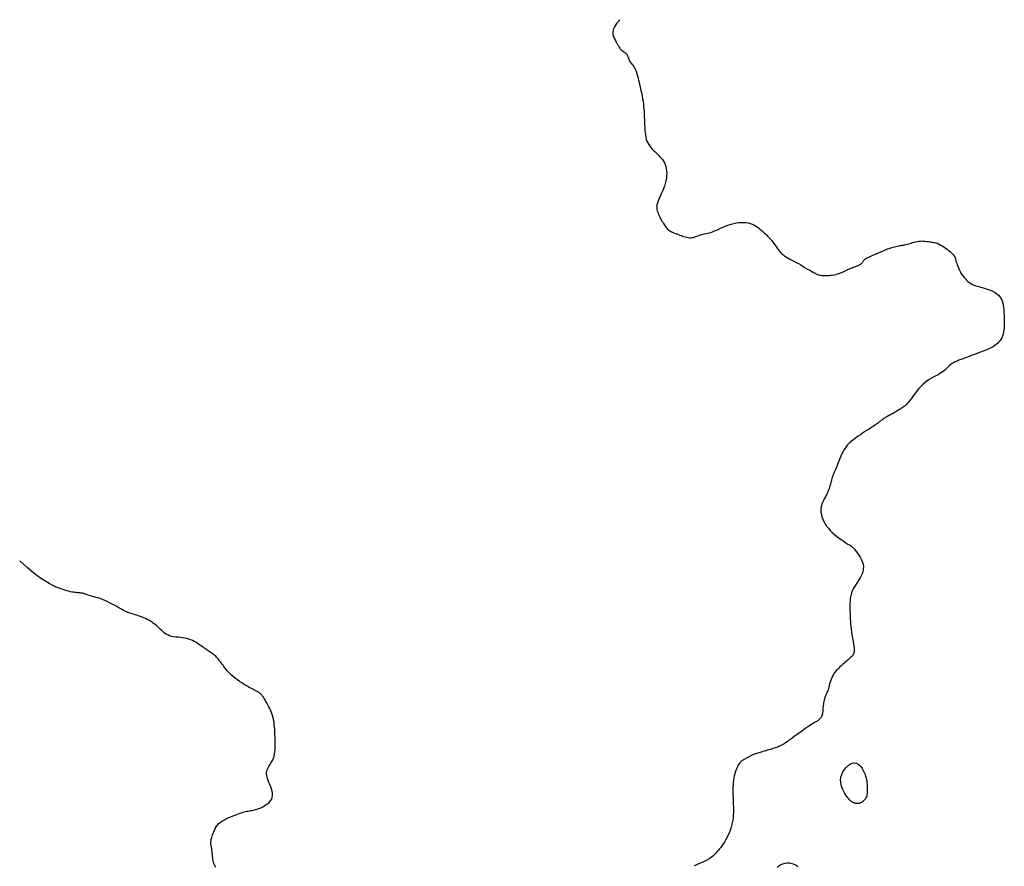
# Model space of a CAD drawing. Header units: millimetres. Extents: x 32690613 to 32693367, y 5343692 to 5344708.
# Tile 224 of 256: x 32692669 to 32692717, y 5343785 to 5343825. Entities that reach past the tile are written whole.
import ezdxf

# ---------------------------------------------------------------- set-up
doc = ezdxf.new("R2010")
doc.units = ezdxf.units.MM
doc.header["$LTSCALE"] = 20
doc.layers.add('02-DGM_HL_493.00', color=102, linetype='Continuous')

msp = doc.modelspace()

# ---------------------------------------------------------------- linework, layer by layer
at = {"layer": '02-DGM_HL_493.00', "elevation": 493, "flags": 128}
for points in [[(32692698.098, 5343825.47), (32692697.946, 5343825.288), (32692697.843, 5343825.13), (32692697.782, 5343824.992), (32692697.756, 5343824.875), (32692697.756, 5343824.775), (32692697.774, 5343824.689), (32692697.803, 5343824.617), (32692697.835, 5343824.557), (32692697.864, 5343824.505), (32692697.888, 5343824.46), (32692697.909, 5343824.422), (32692697.928, 5343824.388), (32692697.945, 5343824.358), (32692697.96, 5343824.329), (32692697.976, 5343824.3), (32692697.992, 5343824.271), (32692698.01, 5343824.239), (32692698.029, 5343824.205), (32692698.05, 5343824.17), (32692698.072, 5343824.135), (32692698.097, 5343824.099), (32692698.123, 5343824.065), (32692698.152, 5343824.032), (32692698.184, 5343824), (32692698.217, 5343823.971), (32692698.252, 5343823.945), (32692698.288, 5343823.919), (32692698.323, 5343823.895), (32692698.357, 5343823.87), (32692698.389, 5343823.844), (32692698.418, 5343823.817), (32692698.442, 5343823.788), (32692698.462, 5343823.756), (32692698.478, 5343823.722), (32692698.491, 5343823.686), (32692698.503, 5343823.648), (32692698.515, 5343823.609), (32692698.529, 5343823.569), (32692698.545, 5343823.528), (32692698.565, 5343823.487), (32692698.59, 5343823.446), (32692698.619, 5343823.405), (32692698.651, 5343823.362), (32692698.686, 5343823.318), (32692698.721, 5343823.271), (32692698.757, 5343823.221), (32692698.792, 5343823.167), (32692698.824, 5343823.108), (32692698.855, 5343823.044), (32692698.882, 5343822.975), (32692698.908, 5343822.9), (32692698.933, 5343822.82), (32692698.957, 5343822.735), (32692698.98, 5343822.645), (32692699.004, 5343822.549), (32692699.028, 5343822.449), (32692699.053, 5343822.343), (32692699.08, 5343822.233), (32692699.106, 5343822.118), (32692699.132, 5343822.001), (32692699.157, 5343821.881), (32692699.18, 5343821.759), (32692699.202, 5343821.635), (32692699.22, 5343821.511), (32692699.236, 5343821.387), (32692699.249, 5343821.262), (32692699.26, 5343821.137), (32692699.269, 5343821.013), (32692699.276, 5343820.888), (32692699.282, 5343820.763), (32692699.288, 5343820.638), (32692699.293, 5343820.513), (32692699.298, 5343820.388), (32692699.304, 5343820.265), (32692699.312, 5343820.143), (32692699.322, 5343820.024), (32692699.337, 5343819.91), (32692699.356, 5343819.8), (32692699.38, 5343819.697), (32692699.412, 5343819.6), (32692699.45, 5343819.512), (32692699.495, 5343819.43), (32692699.546, 5343819.355), (32692699.601, 5343819.285), (32692699.66, 5343819.218), (32692699.722, 5343819.155), (32692699.786, 5343819.094), (32692699.851, 5343819.034), (32692699.916, 5343818.974), (32692699.979, 5343818.912), (32692700.041, 5343818.849), (32692700.1, 5343818.783), (32692700.156, 5343818.713), (32692700.207, 5343818.637), (32692700.252, 5343818.556), (32692700.29, 5343818.467), (32692700.321, 5343818.371), (32692700.344, 5343818.267), (32692700.359, 5343818.158), (32692700.366, 5343818.043), (32692700.363, 5343817.924), (32692700.351, 5343817.801), (32692700.33, 5343817.676), (32692700.298, 5343817.55), (32692700.257, 5343817.424), (32692700.208, 5343817.298), (32692700.154, 5343817.174), (32692700.099, 5343817.052), (32692700.044, 5343816.935), (32692699.994, 5343816.823), (32692699.951, 5343816.717), (32692699.917, 5343816.618), (32692699.896, 5343816.527), (32692699.886, 5343816.443), (32692699.886, 5343816.366), (32692699.894, 5343816.294), (32692699.909, 5343816.226), (32692699.929, 5343816.161), (32692699.954, 5343816.098), (32692699.982, 5343816.037), (32692700.011, 5343815.975), (32692700.041, 5343815.914), (32692700.072, 5343815.854), (32692700.104, 5343815.795), (32692700.137, 5343815.737), (32692700.17, 5343815.68), (32692700.203, 5343815.626), (32692700.236, 5343815.574), (32692700.27, 5343815.524), (32692700.303, 5343815.478), (32692700.338, 5343815.433), (32692700.374, 5343815.392), (32692700.411, 5343815.353), (32692700.452, 5343815.317), (32692700.494, 5343815.283), (32692700.541, 5343815.252), (32692700.591, 5343815.224), (32692700.644, 5343815.198), (32692700.7, 5343815.174), (32692700.758, 5343815.151), (32692700.819, 5343815.129), (32692700.881, 5343815.107), (32692700.943, 5343815.085), (32692701.007, 5343815.062), (32692701.07, 5343815.038), (32692701.134, 5343815.014), (32692701.197, 5343814.991), (32692701.261, 5343814.969), (32692701.324, 5343814.952), (32692701.387, 5343814.938), (32692701.45, 5343814.93), (32692701.512, 5343814.929), (32692701.575, 5343814.935), (32692701.637, 5343814.947), (32692701.699, 5343814.965), (32692701.76, 5343814.985), (32692701.822, 5343815.008), (32692701.884, 5343815.031), (32692701.945, 5343815.054), (32692702.007, 5343815.073), (32692702.069, 5343815.09), (32692702.132, 5343815.104), (32692702.198, 5343815.117), (32692702.266, 5343815.13), (32692702.337, 5343815.146), (32692702.414, 5343815.165), (32692702.496, 5343815.19), (32692702.585, 5343815.221), (32692702.681, 5343815.26), (32692702.784, 5343815.304), (32692702.892, 5343815.353), (32692703.005, 5343815.404), (32692703.123, 5343815.455), (32692703.243, 5343815.505), (32692703.365, 5343815.55), (32692703.488, 5343815.59), (32692703.612, 5343815.622), (32692703.735, 5343815.646), (32692703.856, 5343815.663), (32692703.975, 5343815.671), (32692704.09, 5343815.672), (32692704.201, 5343815.665), (32692704.306, 5343815.649), (32692704.404, 5343815.626), (32692704.495, 5343815.594), (32692704.58, 5343815.556), (32692704.659, 5343815.511), (32692704.734, 5343815.461), (32692704.804, 5343815.408), (32692704.872, 5343815.351), (32692704.938, 5343815.292), (32692705.003, 5343815.232), (32692705.068, 5343815.172), (32692705.133, 5343815.112), (32692705.197, 5343815.05), (32692705.259, 5343814.988), (32692705.321, 5343814.925), (32692705.381, 5343814.86), (32692705.44, 5343814.793), (32692705.496, 5343814.723), (32692705.55, 5343814.651), (32692705.602, 5343814.577), (32692705.653, 5343814.503), (32692705.705, 5343814.429), (32692705.758, 5343814.356), (32692705.814, 5343814.286), (32692705.872, 5343814.219), (32692705.935, 5343814.156), (32692706.002, 5343814.099), (32692706.075, 5343814.046), (32692706.152, 5343813.995), (32692706.235, 5343813.946), (32692706.323, 5343813.897), (32692706.416, 5343813.847), (32692706.515, 5343813.795), (32692706.618, 5343813.738), (32692706.727, 5343813.678), (32692706.839, 5343813.614), (32692706.952, 5343813.548), (32692707.064, 5343813.483), (32692707.173, 5343813.42), (32692707.276, 5343813.36), (32692707.372, 5343813.305), (32692707.457, 5343813.257), (32692707.532, 5343813.217), (32692707.596, 5343813.185), (32692707.654, 5343813.161), (32692707.707, 5343813.142), (32692707.758, 5343813.128), (32692707.809, 5343813.118), (32692707.863, 5343813.112), (32692707.922, 5343813.108), (32692707.988, 5343813.106), (32692708.061, 5343813.106), (32692708.138, 5343813.108), (32692708.219, 5343813.113), (32692708.301, 5343813.12), (32692708.384, 5343813.13), (32692708.466, 5343813.144), (32692708.545, 5343813.16), (32692708.621, 5343813.181), (32692708.693, 5343813.204), (32692708.762, 5343813.23), (32692708.828, 5343813.258), (32692708.892, 5343813.287), (32692708.955, 5343813.317), (32692709.017, 5343813.347), (32692709.079, 5343813.376), (32692709.14, 5343813.404), (32692709.201, 5343813.43), (32692709.261, 5343813.455), (32692709.32, 5343813.479), (32692709.376, 5343813.502), (32692709.431, 5343813.523), (32692709.482, 5343813.542), (32692709.53, 5343813.56), (32692709.575, 5343813.577), (32692709.615, 5343813.593), (32692709.652, 5343813.608), (32692709.686, 5343813.624), (32692709.716, 5343813.64), (32692709.744, 5343813.657), (32692709.768, 5343813.675), (32692709.789, 5343813.696), (32692709.808, 5343813.718), (32692709.826, 5343813.743), (32692709.844, 5343813.77), (32692709.863, 5343813.799), (32692709.886, 5343813.828), (32692709.914, 5343813.859), (32692709.947, 5343813.89), (32692709.989, 5343813.921), (32692710.039, 5343813.952), (32692710.096, 5343813.983), (32692710.159, 5343814.014), (32692710.227, 5343814.045), (32692710.297, 5343814.075), (32692710.367, 5343814.104), (32692710.437, 5343814.133), (32692710.505, 5343814.161), (32692710.569, 5343814.188), (32692710.629, 5343814.214), (32692710.687, 5343814.24), (32692710.744, 5343814.265), (32692710.8, 5343814.29), (32692710.857, 5343814.315), (32692710.915, 5343814.339), (32692710.975, 5343814.363), (32692711.038, 5343814.388), (32692711.104, 5343814.412), (32692711.171, 5343814.435), (32692711.239, 5343814.457), (32692711.307, 5343814.478), (32692711.375, 5343814.497), (32692711.442, 5343814.514), (32692711.507, 5343814.528), (32692711.57, 5343814.54), (32692711.63, 5343814.55), (32692711.69, 5343814.559), (32692711.748, 5343814.567), (32692711.806, 5343814.576), (32692711.865, 5343814.586), (32692711.924, 5343814.599), (32692711.985, 5343814.614), (32692712.048, 5343814.632), (32692712.113, 5343814.653), (32692712.18, 5343814.675), (32692712.249, 5343814.697), (32692712.32, 5343814.719), (32692712.392, 5343814.738), (32692712.467, 5343814.754), (32692712.543, 5343814.766), (32692712.621, 5343814.772), (32692712.7, 5343814.774), (32692712.778, 5343814.771), (32692712.856, 5343814.765), (32692712.932, 5343814.757), (32692713.005, 5343814.748), (32692713.075, 5343814.737), (32692713.14, 5343814.727), (32692713.201, 5343814.717), (32692713.258, 5343814.707), (32692713.312, 5343814.696), (32692713.366, 5343814.682), (32692713.421, 5343814.664), (32692713.478, 5343814.642), (32692713.539, 5343814.614), (32692713.605, 5343814.578), (32692713.677, 5343814.536), (32692713.754, 5343814.487), (32692713.833, 5343814.433), (32692713.912, 5343814.375), (32692713.988, 5343814.317), (32692714.059, 5343814.258), (32692714.123, 5343814.201), (32692714.178, 5343814.148), (32692714.221, 5343814.099), (32692714.254, 5343814.053), (32692714.28, 5343814.009), (32692714.299, 5343813.966), (32692714.315, 5343813.921), (32692714.329, 5343813.873), (32692714.343, 5343813.821), (32692714.359, 5343813.763), (32692714.38, 5343813.697), (32692714.404, 5343813.626), (32692714.432, 5343813.549), (32692714.465, 5343813.47), (32692714.501, 5343813.388), (32692714.541, 5343813.307), (32692714.586, 5343813.226), (32692714.634, 5343813.148), (32692714.685, 5343813.074), (32692714.74, 5343813.004), (32692714.798, 5343812.939), (32692714.858, 5343812.879), (32692714.92, 5343812.823), (32692714.983, 5343812.774), (32692715.046, 5343812.729), (32692715.11, 5343812.691), (32692715.174, 5343812.659), (32692715.239, 5343812.632), (32692715.305, 5343812.608), (32692715.375, 5343812.587), (32692715.448, 5343812.567), (32692715.526, 5343812.546), (32692715.61, 5343812.523), (32692715.702, 5343812.498), (32692715.8, 5343812.468), (32692715.903, 5343812.433), (32692716.009, 5343812.392), (32692716.114, 5343812.345), (32692716.215, 5343812.29), (32692716.31, 5343812.228), (32692716.395, 5343812.157), (32692716.469, 5343812.077), (32692716.527, 5343811.987), (32692716.572, 5343811.889), (32692716.606, 5343811.783), (32692716.63, 5343811.671), (32692716.647, 5343811.554), (32692716.658, 5343811.433), (32692716.665, 5343811.309), (32692716.67, 5343811.184), (32692716.675, 5343811.06), (32692716.679, 5343810.936), (32692716.68, 5343810.814), (32692716.679, 5343810.695), (32692716.673, 5343810.579), (32692716.663, 5343810.469), (32692716.646, 5343810.364), (32692716.623, 5343810.265), (32692716.591, 5343810.174), (32692716.553, 5343810.09), (32692716.508, 5343810.013), (32692716.458, 5343809.943), (32692716.404, 5343809.879), (32692716.347, 5343809.821), (32692716.288, 5343809.768), (32692716.227, 5343809.722), (32692716.166, 5343809.68), (32692716.104, 5343809.643), (32692716.039, 5343809.608), (32692715.972, 5343809.576), (32692715.901, 5343809.545), (32692715.825, 5343809.514), (32692715.743, 5343809.483), (32692715.654, 5343809.449), (32692715.558, 5343809.413), (32692715.455, 5343809.374), (32692715.348, 5343809.334), (32692715.238, 5343809.292), (32692715.125, 5343809.25), (32692715.012, 5343809.207), (32692714.9, 5343809.165), (32692714.791, 5343809.123), (32692714.685, 5343809.083), (32692714.584, 5343809.044), (32692714.487, 5343809.006), (32692714.396, 5343808.967), (32692714.31, 5343808.928), (32692714.231, 5343808.888), (32692714.159, 5343808.847), (32692714.094, 5343808.804), (32692714.037, 5343808.759), (32692713.985, 5343808.712), (32692713.937, 5343808.664), (32692713.888, 5343808.614), (32692713.838, 5343808.563), (32692713.783, 5343808.513), (32692713.722, 5343808.462), (32692713.651, 5343808.412), (32692713.569, 5343808.362), (32692713.478, 5343808.312), (32692713.379, 5343808.26), (32692713.274, 5343808.204), (32692713.165, 5343808.144), (32692713.054, 5343808.078), (32692712.944, 5343808.004), (32692712.836, 5343807.921), (32692712.733, 5343807.829), (32692712.633, 5343807.729), (32692712.539, 5343807.625), (32692712.451, 5343807.519), (32692712.368, 5343807.413), (32692712.291, 5343807.312), (32692712.221, 5343807.216), (32692712.158, 5343807.13), (32692712.102, 5343807.055), (32692712.052, 5343806.991), (32692712.007, 5343806.936), (32692711.965, 5343806.888), (32692711.924, 5343806.846), (32692711.884, 5343806.809), (32692711.842, 5343806.774), (32692711.798, 5343806.741), (32692711.751, 5343806.708), (32692711.7, 5343806.674), (32692711.646, 5343806.641), (32692711.59, 5343806.608), (32692711.532, 5343806.574), (32692711.472, 5343806.54), (32692711.411, 5343806.507), (32692711.35, 5343806.473), (32692711.289, 5343806.44), (32692711.229, 5343806.406), (32692711.169, 5343806.374), (32692711.112, 5343806.342), (32692711.058, 5343806.311), (32692711.007, 5343806.282), (32692710.961, 5343806.255), (32692710.919, 5343806.23), (32692710.882, 5343806.207), (32692710.85, 5343806.187), (32692710.822, 5343806.168), (32692710.797, 5343806.15), (32692710.775, 5343806.133), (32692710.754, 5343806.117), (32692710.734, 5343806.101), (32692710.714, 5343806.085), (32692710.693, 5343806.068), (32692710.671, 5343806.05), (32692710.646, 5343806.031), (32692710.619, 5343806.01), (32692710.587, 5343805.986), (32692710.55, 5343805.959), (32692710.508, 5343805.929), (32692710.459, 5343805.895), (32692710.403, 5343805.857), (32692710.341, 5343805.815), (32692710.271, 5343805.768), (32692710.195, 5343805.718), (32692710.113, 5343805.664), (32692710.025, 5343805.606), (32692709.931, 5343805.545), (32692709.832, 5343805.48), (32692709.728, 5343805.412), (32692709.621, 5343805.34), (32692709.513, 5343805.264), (32692709.406, 5343805.184), (32692709.301, 5343805.099), (32692709.202, 5343805.01), (32692709.109, 5343804.915), (32692709.024, 5343804.814), (32692708.95, 5343804.709), (32692708.885, 5343804.599), (32692708.828, 5343804.487), (32692708.779, 5343804.375), (32692708.735, 5343804.265), (32692708.695, 5343804.159), (32692708.658, 5343804.058), (32692708.624, 5343803.965), (32692708.59, 5343803.88), (32692708.557, 5343803.804), (32692708.525, 5343803.733), (32692708.495, 5343803.668), (32692708.465, 5343803.605), (32692708.437, 5343803.545), (32692708.411, 5343803.484), (32692708.386, 5343803.422), (32692708.364, 5343803.357), (32692708.343, 5343803.29), (32692708.324, 5343803.223), (32692708.306, 5343803.157), (32692708.29, 5343803.092), (32692708.275, 5343803.03), (32692708.261, 5343802.973), (32692708.247, 5343802.922), (32692708.235, 5343802.876), (32692708.223, 5343802.837), (32692708.212, 5343802.802), (32692708.2, 5343802.77), (32692708.189, 5343802.74), (32692708.176, 5343802.711), (32692708.163, 5343802.682), (32692708.15, 5343802.651), (32692708.135, 5343802.618), (32692708.118, 5343802.582), (32692708.1, 5343802.543), (32692708.081, 5343802.502), (32692708.059, 5343802.458), (32692708.036, 5343802.412), (32692708.01, 5343802.363), (32692707.982, 5343802.311), (32692707.952, 5343802.256), (32692707.921, 5343802.198), (32692707.891, 5343802.136), (32692707.863, 5343802.07), (32692707.839, 5343801.998), (32692707.822, 5343801.921), (32692707.811, 5343801.838), (32692707.81, 5343801.748), (32692707.819, 5343801.651), (32692707.838, 5343801.548), (32692707.869, 5343801.44), (32692707.909, 5343801.33), (32692707.961, 5343801.218), (32692708.022, 5343801.105), (32692708.094, 5343800.995), (32692708.177, 5343800.887), (32692708.269, 5343800.783), (32692708.369, 5343800.684), (32692708.472, 5343800.591), (32692708.577, 5343800.504), (32692708.681, 5343800.425), (32692708.78, 5343800.353), (32692708.872, 5343800.29), (32692708.953, 5343800.236), (32692709.021, 5343800.191), (32692709.078, 5343800.155), (32692709.125, 5343800.127), (32692709.163, 5343800.103), (32692709.195, 5343800.085), (32692709.221, 5343800.069), (32692709.245, 5343800.054), (32692709.266, 5343800.04), (32692709.288, 5343800.024), (32692709.311, 5343800.006), (32692709.335, 5343799.983), (32692709.363, 5343799.955), (32692709.396, 5343799.92), (32692709.433, 5343799.876), (32692709.477, 5343799.823), (32692709.528, 5343799.758), (32692709.586, 5343799.681), (32692709.648, 5343799.593), (32692709.71, 5343799.495), (32692709.768, 5343799.389), (32692709.816, 5343799.275), (32692709.852, 5343799.157), (32692709.87, 5343799.034), (32692709.866, 5343798.909), (32692709.838, 5343798.783), (32692709.789, 5343798.656), (32692709.725, 5343798.529), (32692709.65, 5343798.401), (32692709.57, 5343798.272), (32692709.49, 5343798.144), (32692709.415, 5343798.016), (32692709.35, 5343797.889), (32692709.3, 5343797.761), (32692709.264, 5343797.635), (32692709.239, 5343797.509), (32692709.224, 5343797.383), (32692709.217, 5343797.258), (32692709.216, 5343797.133), (32692709.218, 5343797.008), (32692709.223, 5343796.883), (32692709.228, 5343796.758), (32692709.233, 5343796.633), (32692709.239, 5343796.508), (32692709.247, 5343796.383), (32692709.255, 5343796.259), (32692709.266, 5343796.134), (32692709.279, 5343796.009), (32692709.295, 5343795.885), (32692709.314, 5343795.761), (32692709.335, 5343795.638), (32692709.356, 5343795.519), (32692709.377, 5343795.404), (32692709.395, 5343795.296), (32692709.411, 5343795.195), (32692709.423, 5343795.104), (32692709.429, 5343795.023), (32692709.429, 5343794.954), (32692709.422, 5343794.895), (32692709.409, 5343794.845), (32692709.391, 5343794.801), (32692709.367, 5343794.763), (32692709.339, 5343794.727), (32692709.306, 5343794.692), (32692709.269, 5343794.657), (32692709.228, 5343794.619), (32692709.184, 5343794.579), (32692709.137, 5343794.537), (32692709.086, 5343794.493), (32692709.033, 5343794.446), (32692708.978, 5343794.398), (32692708.92, 5343794.348), (32692708.861, 5343794.296), (32692708.799, 5343794.243), (32692708.737, 5343794.188), (32692708.676, 5343794.13), (32692708.615, 5343794.07), (32692708.556, 5343794.006), (32692708.501, 5343793.938), (32692708.449, 5343793.866), (32692708.402, 5343793.789), (32692708.361, 5343793.707), (32692708.325, 5343793.622), (32692708.293, 5343793.535), (32692708.265, 5343793.448), (32692708.24, 5343793.363), (32692708.218, 5343793.282), (32692708.198, 5343793.207), (32692708.179, 5343793.139), (32692708.161, 5343793.08), (32692708.144, 5343793.029), (32692708.127, 5343792.984), (32692708.11, 5343792.943), (32692708.093, 5343792.904), (32692708.077, 5343792.865), (32692708.06, 5343792.826), (32692708.043, 5343792.784), (32692708.026, 5343792.737), (32692708.009, 5343792.686), (32692707.992, 5343792.632), (32692707.976, 5343792.575), (32692707.961, 5343792.515), (32692707.948, 5343792.454), (32692707.937, 5343792.392), (32692707.927, 5343792.329), (32692707.921, 5343792.266), (32692707.916, 5343792.204), (32692707.912, 5343792.143), (32692707.908, 5343792.083), (32692707.903, 5343792.025), (32692707.897, 5343791.97), (32692707.888, 5343791.917), (32692707.876, 5343791.868), (32692707.86, 5343791.822), (32692707.841, 5343791.78), (32692707.819, 5343791.742), (32692707.794, 5343791.707), (32692707.767, 5343791.675), (32692707.738, 5343791.646), (32692707.708, 5343791.62), (32692707.678, 5343791.596), (32692707.647, 5343791.575), (32692707.615, 5343791.555), (32692707.58, 5343791.535), (32692707.541, 5343791.513), (32692707.495, 5343791.487), (32692707.443, 5343791.456), (32692707.382, 5343791.419), (32692707.311, 5343791.373), (32692707.23, 5343791.319), (32692707.139, 5343791.257), (32692707.042, 5343791.189), (32692706.939, 5343791.116), (32692706.834, 5343791.041), (32692706.728, 5343790.965), (32692706.624, 5343790.89), (32692706.524, 5343790.817), (32692706.43, 5343790.749), (32692706.341, 5343790.685), (32692706.258, 5343790.626), (32692706.179, 5343790.571), (32692706.106, 5343790.521), (32692706.036, 5343790.475), (32692705.97, 5343790.434), (32692705.907, 5343790.398), (32692705.847, 5343790.367), (32692705.789, 5343790.34), (32692705.732, 5343790.316), (32692705.676, 5343790.294), (32692705.619, 5343790.274), (32692705.561, 5343790.256), (32692705.5, 5343790.238), (32692705.436, 5343790.219), (32692705.368, 5343790.199), (32692705.297, 5343790.178), (32692705.224, 5343790.157), (32692705.151, 5343790.136), (32692705.078, 5343790.114), (32692705.007, 5343790.094), (32692704.939, 5343790.074), (32692704.875, 5343790.055), (32692704.816, 5343790.038), (32692704.761, 5343790.022), (32692704.711, 5343790.007), (32692704.666, 5343789.993), (32692704.625, 5343789.979), (32692704.587, 5343789.966), (32692704.553, 5343789.953), (32692704.522, 5343789.94), (32692704.494, 5343789.927), (32692704.468, 5343789.913), (32692704.444, 5343789.899), (32692704.42, 5343789.885), (32692704.397, 5343789.87), (32692704.372, 5343789.855), (32692704.345, 5343789.839), (32692704.316, 5343789.823), (32692704.284, 5343789.806), (32692704.249, 5343789.788), (32692704.212, 5343789.769), (32692704.174, 5343789.749), (32692704.135, 5343789.728), (32692704.095, 5343789.705), (32692704.057, 5343789.681), (32692704.019, 5343789.656), (32692703.983, 5343789.629), (32692703.948, 5343789.6), (32692703.915, 5343789.567), (32692703.883, 5343789.531), (32692703.852, 5343789.49), (32692703.822, 5343789.443), (32692703.793, 5343789.39), (32692703.764, 5343789.331), (32692703.735, 5343789.263), (32692703.707, 5343789.188), (32692703.681, 5343789.107), (32692703.656, 5343789.019), (32692703.633, 5343788.925), (32692703.613, 5343788.826), (32692703.596, 5343788.723), (32692703.583, 5343788.615), (32692703.574, 5343788.503), (32692703.568, 5343788.388), (32692703.565, 5343788.27), (32692703.565, 5343788.15), (32692703.566, 5343788.028), (32692703.57, 5343787.905), (32692703.574, 5343787.78), (32692703.579, 5343787.655), (32692703.584, 5343787.531), (32692703.587, 5343787.406), (32692703.589, 5343787.281), (32692703.588, 5343787.155), (32692703.583, 5343787.03), (32692703.573, 5343786.905), (32692703.557, 5343786.779), (32692703.535, 5343786.653), (32692703.504, 5343786.527), (32692703.468, 5343786.401), (32692703.425, 5343786.278), (32692703.377, 5343786.157), (32692703.325, 5343786.04), (32692703.27, 5343785.927), (32692703.213, 5343785.821), (32692703.154, 5343785.721), (32692703.095, 5343785.628), (32692703.036, 5343785.543), (32692702.977, 5343785.464), (32692702.919, 5343785.391), (32692702.862, 5343785.323), (32692702.806, 5343785.258), (32692702.751, 5343785.198), (32692702.697, 5343785.14), (32692702.644, 5343785.084), (32692702.586, 5343785.028), (32692702.514, 5343784.97), (32692702.422, 5343784.908), (32692702.302, 5343784.84), (32692702.146, 5343784.764), (32692701.947, 5343784.678), (32692701.697, 5343784.58)], [(32692678.571, 5343784.512), (32692678.538, 5343784.564), (32692678.509, 5343784.619), (32692678.485, 5343784.678), (32692678.465, 5343784.742), (32692678.449, 5343784.812), (32692678.435, 5343784.887), (32692678.424, 5343784.965), (32692678.415, 5343785.044), (32692678.407, 5343785.123), (32692678.4, 5343785.199), (32692678.393, 5343785.271), (32692678.386, 5343785.337), (32692678.378, 5343785.395), (32692678.37, 5343785.447), (32692678.361, 5343785.493), (32692678.352, 5343785.534), (32692678.345, 5343785.571), (32692678.339, 5343785.605), (32692678.334, 5343785.637), (32692678.332, 5343785.668), (32692678.332, 5343785.7), (32692678.334, 5343785.732), (32692678.339, 5343785.767), (32692678.347, 5343785.804), (32692678.357, 5343785.846), (32692678.37, 5343785.893), (32692678.385, 5343785.945), (32692678.402, 5343786.005), (32692678.422, 5343786.071), (32692678.445, 5343786.145), (32692678.473, 5343786.222), (32692678.507, 5343786.302), (32692678.548, 5343786.383), (32692678.597, 5343786.464), (32692678.656, 5343786.541), (32692678.725, 5343786.615), (32692678.806, 5343786.683), (32692678.897, 5343786.745), (32692678.995, 5343786.802), (32692679.097, 5343786.853), (32692679.201, 5343786.901), (32692679.305, 5343786.944), (32692679.406, 5343786.984), (32692679.502, 5343787.02), (32692679.591, 5343787.054), (32692679.673, 5343787.084), (32692679.749, 5343787.112), (32692679.821, 5343787.137), (32692679.888, 5343787.159), (32692679.953, 5343787.179), (32692680.016, 5343787.196), (32692680.078, 5343787.21), (32692680.141, 5343787.222), (32692680.204, 5343787.232), (32692680.269, 5343787.243), (32692680.337, 5343787.255), (32692680.409, 5343787.269), (32692680.486, 5343787.288), (32692680.568, 5343787.313), (32692680.657, 5343787.344), (32692680.752, 5343787.383), (32692680.852, 5343787.429), (32692680.95, 5343787.484), (32692681.045, 5343787.546), (32692681.132, 5343787.616), (32692681.206, 5343787.693), (32692681.265, 5343787.778), (32692681.303, 5343787.869), (32692681.32, 5343787.967), (32692681.316, 5343788.07), (32692681.297, 5343788.177), (32692681.266, 5343788.285), (32692681.228, 5343788.392), (32692681.185, 5343788.498), (32692681.143, 5343788.6), (32692681.104, 5343788.695), (32692681.074, 5343788.784), (32692681.051, 5343788.867), (32692681.036, 5343788.943), (32692681.029, 5343789.016), (32692681.031, 5343789.084), (32692681.04, 5343789.15), (32692681.057, 5343789.215), (32692681.082, 5343789.278), (32692681.114, 5343789.342), (32692681.152, 5343789.407), (32692681.194, 5343789.475), (32692681.238, 5343789.545), (32692681.282, 5343789.619), (32692681.323, 5343789.698), (32692681.361, 5343789.783), (32692681.392, 5343789.874), (32692681.416, 5343789.973), (32692681.432, 5343790.078), (32692681.443, 5343790.188), (32692681.448, 5343790.304), (32692681.449, 5343790.423), (32692681.448, 5343790.545), (32692681.444, 5343790.669), (32692681.439, 5343790.793), (32692681.434, 5343790.918), (32692681.429, 5343791.042), (32692681.422, 5343791.165), (32692681.413, 5343791.286), (32692681.402, 5343791.404), (32692681.388, 5343791.519), (32692681.37, 5343791.629), (32692681.347, 5343791.735), (32692681.32, 5343791.836), (32692681.289, 5343791.931), (32692681.254, 5343792.021), (32692681.218, 5343792.105), (32692681.18, 5343792.185), (32692681.143, 5343792.259), (32692681.106, 5343792.328), (32692681.071, 5343792.391), (32692681.039, 5343792.45), (32692681.009, 5343792.504), (32692680.981, 5343792.554), (32692680.954, 5343792.601), (32692680.927, 5343792.644), (32692680.901, 5343792.684), (32692680.875, 5343792.722), (32692680.848, 5343792.758), (32692680.82, 5343792.793), (32692680.791, 5343792.826), (32692680.761, 5343792.857), (32692680.73, 5343792.887), (32692680.699, 5343792.915), (32692680.667, 5343792.941), (32692680.635, 5343792.964), (32692680.603, 5343792.985), (32692680.571, 5343793.003), (32692680.537, 5343793.021), (32692680.501, 5343793.038), (32692680.46, 5343793.057), (32692680.413, 5343793.079), (32692680.358, 5343793.106), (32692680.294, 5343793.139), (32692680.22, 5343793.178), (32692680.135, 5343793.226), (32692680.04, 5343793.282), (32692679.938, 5343793.343), (32692679.833, 5343793.41), (32692679.726, 5343793.481), (32692679.62, 5343793.555), (32692679.519, 5343793.63), (32692679.424, 5343793.706), (32692679.338, 5343793.781), (32692679.261, 5343793.856), (32692679.191, 5343793.929), (32692679.128, 5343794), (32692679.07, 5343794.07), (32692679.018, 5343794.137), (32692678.97, 5343794.202), (32692678.924, 5343794.265), (32692678.881, 5343794.324), (32692678.84, 5343794.38), (32692678.8, 5343794.434), (32692678.761, 5343794.484), (32692678.723, 5343794.532), (32692678.685, 5343794.578), (32692678.647, 5343794.621), (32692678.608, 5343794.661), (32692678.569, 5343794.699), (32692678.528, 5343794.735), (32692678.487, 5343794.769), (32692678.444, 5343794.803), (32692678.4, 5343794.836), (32692678.354, 5343794.868), (32692678.308, 5343794.901), (32692678.259, 5343794.934), (32692678.21, 5343794.969), (32692678.158, 5343795.004), (32692678.105, 5343795.041), (32692678.05, 5343795.079), (32692677.993, 5343795.118), (32692677.935, 5343795.159), (32692677.874, 5343795.201), (32692677.81, 5343795.244), (32692677.745, 5343795.289), (32692677.677, 5343795.335), (32692677.605, 5343795.38), (32692677.529, 5343795.423), (32692677.45, 5343795.464), (32692677.365, 5343795.501), (32692677.275, 5343795.533), (32692677.179, 5343795.559), (32692677.077, 5343795.579), (32692676.97, 5343795.594), (32692676.861, 5343795.606), (32692676.75, 5343795.617), (32692676.641, 5343795.629), (32692676.535, 5343795.645), (32692676.434, 5343795.665), (32692676.339, 5343795.693), (32692676.253, 5343795.73), (32692676.174, 5343795.774), (32692676.1, 5343795.825), (32692676.031, 5343795.881), (32692675.966, 5343795.94), (32692675.902, 5343796.001), (32692675.839, 5343796.063), (32692675.775, 5343796.124), (32692675.709, 5343796.183), (32692675.64, 5343796.239), (32692675.57, 5343796.293), (32692675.497, 5343796.345), (32692675.422, 5343796.394), (32692675.344, 5343796.44), (32692675.264, 5343796.483), (32692675.181, 5343796.524), (32692675.096, 5343796.561), (32692675.009, 5343796.596), (32692674.923, 5343796.628), (32692674.837, 5343796.658), (32692674.754, 5343796.685), (32692674.675, 5343796.709), (32692674.602, 5343796.731), (32692674.535, 5343796.751), (32692674.475, 5343796.768), (32692674.421, 5343796.785), (32692674.369, 5343796.802), (32692674.318, 5343796.82), (32692674.265, 5343796.842), (32692674.208, 5343796.869), (32692674.143, 5343796.901), (32692674.069, 5343796.941), (32692673.983, 5343796.989), (32692673.887, 5343797.043), (32692673.784, 5343797.102), (32692673.673, 5343797.164), (32692673.559, 5343797.227), (32692673.442, 5343797.288), (32692673.324, 5343797.346), (32692673.209, 5343797.399), (32692673.096, 5343797.446), (32692672.987, 5343797.486), (32692672.884, 5343797.52), (32692672.786, 5343797.55), (32692672.694, 5343797.575), (32692672.61, 5343797.598), (32692672.533, 5343797.618), (32692672.465, 5343797.637), (32692672.407, 5343797.655), (32692672.356, 5343797.672), (32692672.312, 5343797.688), (32692672.272, 5343797.703), (32692672.237, 5343797.717), (32692672.204, 5343797.729), (32692672.172, 5343797.739), (32692672.139, 5343797.747), (32692672.104, 5343797.753), (32692672.067, 5343797.757), (32692672.027, 5343797.761), (32692671.984, 5343797.764), (32692671.937, 5343797.767), (32692671.886, 5343797.77), (32692671.831, 5343797.776), (32692671.77, 5343797.782), (32692671.705, 5343797.792), (32692671.633, 5343797.804), (32692671.553, 5343797.821), (32692671.466, 5343797.842), (32692671.369, 5343797.868), (32692671.261, 5343797.901), (32692671.143, 5343797.941), (32692671.012, 5343797.989), (32692670.867, 5343798.047), (32692670.704, 5343798.12), (32692670.518, 5343798.217), (32692670.306, 5343798.345), (32692670.062, 5343798.512), (32692669.783, 5343798.725), (32692669.463, 5343798.991), (32692669.097, 5343799.318)], [(32692705.697, 5343784.499), (32692705.784, 5343784.572), (32692705.879, 5343784.631), (32692705.981, 5343784.674), (32692706.087, 5343784.702), (32692706.196, 5343784.714), (32692706.305, 5343784.71), (32692706.413, 5343784.691), (32692706.517, 5343784.656), (32692706.617, 5343784.605), (32692706.71, 5343784.539)]]:
    msp.add_lwpolyline(points, dxfattribs=at)
msp.add_lwpolyline([(32692709.028, 5343787.993), (32692708.977, 5343788.075), (32692708.924, 5343788.167), (32692708.874, 5343788.268), (32692708.831, 5343788.377), (32692708.796, 5343788.491), (32692708.775, 5343788.611), (32692708.771, 5343788.734), (32692708.786, 5343788.86), (32692708.823, 5343788.986), (32692708.88, 5343789.108), (32692708.953, 5343789.224), (32692709.038, 5343789.328), (32692709.132, 5343789.417), (32692709.23, 5343789.487), (32692709.33, 5343789.533), (32692709.426, 5343789.552), (32692709.516, 5343789.541), (32692709.6, 5343789.503), (32692709.676, 5343789.443), (32692709.746, 5343789.366), (32692709.808, 5343789.278), (32692709.863, 5343789.182), (32692709.909, 5343789.084), (32692709.948, 5343788.988), (32692709.979, 5343788.9), (32692710.003, 5343788.817), (32692710.021, 5343788.741), (32692710.034, 5343788.669), (32692710.042, 5343788.6), (32692710.048, 5343788.535), (32692710.052, 5343788.471), (32692710.054, 5343788.409), (32692710.057, 5343788.346), (32692710.059, 5343788.285), (32692710.059, 5343788.224), (32692710.059, 5343788.164), (32692710.056, 5343788.106), (32692710.051, 5343788.051), (32692710.042, 5343787.998), (32692710.031, 5343787.949), (32692710.015, 5343787.904), (32692709.996, 5343787.862), (32692709.973, 5343787.823), (32692709.948, 5343787.788), (32692709.921, 5343787.756), (32692709.893, 5343787.727), (32692709.863, 5343787.701), (32692709.833, 5343787.677), (32692709.802, 5343787.657), (32692709.772, 5343787.639), (32692709.741, 5343787.623), (32692709.71, 5343787.61), (32692709.679, 5343787.6), (32692709.648, 5343787.592), (32692709.617, 5343787.587), (32692709.586, 5343787.584), (32692709.555, 5343787.584), (32692709.524, 5343787.587), (32692709.492, 5343787.592), (32692709.46, 5343787.6), (32692709.429, 5343787.611), (32692709.397, 5343787.624), (32692709.365, 5343787.64), (32692709.333, 5343787.658), (32692709.301, 5343787.679), (32692709.268, 5343787.704), (32692709.234, 5343787.733), (32692709.198, 5343787.769), (32692709.161, 5343787.812), (32692709.12, 5343787.863), (32692709.076, 5343787.923)], close=True, dxfattribs=at)

doc.saveas('drawing.dxf')
